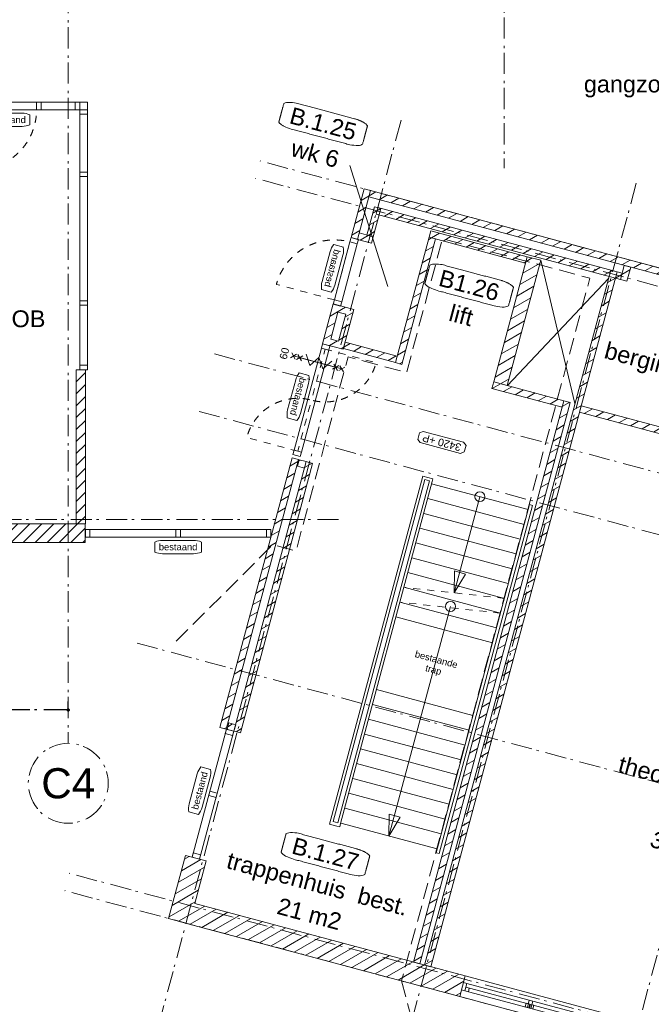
# Model space of a CAD drawing. Header units: millimetres. Extents: x -62314 to 79800, y -34032 to 28340.
# Tile 12 of 256: x -5362 to 4121, y -11911 to 2870. Entities that reach past the tile are written whole.
import ezdxf
from ezdxf.enums import TextEntityAlignment as Align

# ---------------------------------------------------------------- set-up
doc = ezdxf.new("R2010")
doc.units = ezdxf.units.MM
doc.header["$LTSCALE"] = 508
doc.header["$PDMODE"] = 1
doc.header["$PDSIZE"] = -2
for name, pattern in [('Dash Style-1', [0.41664, 0.20828, -0.20836]), ('Dash Style-2', [0.694425, 0.48607, -0.208355]), ('Dash Style-6', [1.04164, 0.625, -0.20828, 0.06943, -0.13893])]:
    doc.linetypes.add(name, pattern=pattern)
doc.layers.get('0').update_dxf_attribs({"lineweight": 0})
doc.layers.get('DEFPOINTS').update_dxf_attribs({"lineweight": 0})
for name, color, linetype, lineweight in [('(00) tekening-aanzicht', 8, 'Continuous', 0), ('(00) tekening-lijn draairichting', 7, 'Dash Style-1', 0), ('(00) tekening-merk kozijn', 40, 'Continuous', 0), ('(00) tekening-stramien-algemeen', 7, 'Dash Style-6', 0), ('(00) tekst-algemeen', 8, 'Continuous', 0), ('(00) tekst-ruimtenummer-algemeen', 8, 'Continuous', 0), ('(00) tekst-ruimtenummer-gradering', 8, 'Continuous', 0), ('(04) bouwaanvraag-brandweer-bestaand-WBDBO 60min', 1, 'Dash Style-2', 0), ('(21) buitenwanden-bestaand', 7, 'Continuous', 0), ('(22) binnenwanden-X bestaand', 7, 'Continuous', 0), ('None', 7, 'Continuous', 0)]:
    doc.layers.add(name, color=color, linetype=linetype, lineweight=lineweight)
doc.styles.add('Arial', font='Arial')
doc.styles.add('Arial Italic (italic)', font='Arial Italic')
doc.styles.add('Helvetica', font='Helvetica')
doc.dimstyles.new('KE __', dxfattribs={"dimtxt": 151.308594, "dimasz": 50.074463, "dimexe": 125, "dimexo": 500, "dimgap": 25, "dimtad": 1, "dimdec": 1, "dimtxsty": 'Helvetica', "dimblk": 'DOT', "dimblk1": 'DOT', "dimblk2": 'DOT', "dimcen": 0, "dimdle": 100, "dimazin": 0, "dimtfac": 0.8, "dimtdec": 1, "dimtix": 1, "dimtmove": 0, "dimatfit": 0, "dimldrblk": 'DOT', "dimfxl": 150, "dimfxlon": 1, "dimfrac": 2, "dimtolj": 1, "dimarcsym": 0})
pattern_1 = [(45, (163395.98, 42314.6), (-89.80256, 89.80256), [])]
pattern_2 = [(45, (0, 0), (-89.8026, 89.8026), [])]

# ---------------------------------------------------------------- blocks, each defined once
blk = doc.blocks.new('(00)-1-ruimtenummer-200')
at = {"layer": '(00) tekst-ruimtenummer-algemeen', "color": 17, "lineweight": 0, "transparency": 33554687}
blk.add_open_spline([(433, 618), (491, 618), (592, 600), (650, 570), (650, 420), (650, 271), (592, 241), (491, 223), (0, 223), (-491, 223), (-592, 241), (-650, 271), (-650, 420), (-650, 570), (-592, 600), (-491, 618), (-15, 618), (433, 618)], degree=2, knots=[0, 0, 0, 0.013296, 0.026591, 0.039887, 0.251662, 0.264958, 0.278253, 0.291549, 0.503324, 0.51662, 0.529915, 0.543211, 0.754986, 0.768281, 0.781577, 0.794873, 1, 1, 1], dxfattribs=at)
at = {"layer": 'None', "color": 7, "linetype": 'Continuous', "lineweight": 0}
blk.add_point((0, 0), dxfattribs=at)
at = {"layer": '(00) tekst-ruimtenummer-algemeen', "color": 17, "transparency": 33554687, "style": 'Arial'}
for tag, p in [('nummer', (0, 223)), ('naam', (0, -243)), ('oppervlak', (0, -710))]:
    blk.add_attdef(tag, text='', height=252, dxfattribs=at).set_placement(p, align=Align.BOTTOM_CENTER)
at = {"layer": '(00) tekst-ruimtenummer-gradering', "color": 17, "transparency": 33554687, "style": 'Arial Italic (italic)'}
blk.add_attdef('personen', text='', height=252, dxfattribs=at).set_placement((0, -875), align=Align.TOP_CENTER)
at = {"layer": 'None', "color": 0, "flags": 1}
blk.add_attdef('klasse', (-1353, -1668), '', height=252, dxfattribs=at)
blk = doc.blocks.new('00-merk kozijn')
at = {"layer": '(00) tekening-merk kozijn', "color": 2, "lineweight": 0, "transparency": 33554687, "flags": 128}
blk.add_lwpolyline([(233, 50, 0.105357), (349, 75), (350, 75), (350, 225), (349, 225, 0.105357), (233, 250), (-233, 250, 0.105357), (-349, 225), (-350, 225), (-350, 75), (-349, 75, 0.105357), (-233, 50)], format="xyb", close=True, dxfattribs=at)
at = {"layer": 'None', "color": 7, "linetype": 'Continuous', "lineweight": 0, "transparency": 33554687}
blk.add_point((0, 0), dxfattribs=at)
at = {"layer": '(00) tekening-merk kozijn', "color": 2, "transparency": 33554687, "style": 'Arial'}
blk.add_attdef('MERK', text='', height=101, dxfattribs=at).set_placement((0, 150), align=Align.MIDDLE_CENTER)
blk = doc.blocks.new('Group-21-1')
at = {"layer": '(00) tekening-lijn draairichting', "color": 17, "lineweight": 0, "transparency": 33554687, "flags": 128}
blk.add_lwpolyline([(-169405, -40797), (-169405, -41697, 0.414214), (-168505, -40797)], format="xyb", close=True, dxfattribs=at)
at = {"layer": 'None', "color": 17, "lineweight": 0, "transparency": 33554687, "flags": 128}
for points in [[(-169472, -40683), (-169405, -40683), (-169405, -40797), (-169472, -40797)], [(-169405, -40683), (-168505, -40683), (-168505, -40797), (-169405, -40797)], [(-168505, -40683), (-168438, -40683), (-168438, -40797), (-168505, -40797)], [(-168438, -40683), (-167923, -40683), (-167923, -40797), (-168438, -40797)], [(-167923, -40683), (-167856, -40683), (-167856, -40797), (-167923, -40797)], [(-167856, -40683), (-167742, -40683), (-167742, -40797), (-167856, -40797)], [(-167856, -40797), (-167742, -40797), (-167742, -40864), (-167856, -40864)], [(-167856, -40864), (-167742, -40864), (-167742, -44632), (-167856, -44632)], [(-167856, -41734), (-167742, -41734), (-167742, -41801), (-167856, -41801)], [(-167856, -43665), (-167742, -43665), (-167742, -43732), (-167856, -43732)], [(-167856, -44632), (-167742, -44632), (-167742, -44699), (-167856, -44699)]]:
    blk.add_lwpolyline(points, close=True, dxfattribs=at)
at = {"layer": '(00) tekening-merk kozijn', "color": 1, "transparency": 33554687}
ref = blk.add_blockref('00-merk kozijn', (-168955, -40797), dxfattribs=dict(at, rotation=180))
ref.add_attrib('MERK', 'bestaand', dxfattribs={"color": 2, "transparency": 33554687, "height": 100.7, "style": 'Arial'}).set_placement((-168955, -40947), align=Align.MIDDLE_CENTER)
blk = doc.blocks.new('Group-28-1')
at = {"layer": 'None', "color": 17, "transparency": 33554687}
blk.add_blockref('Group-21-1', (0, 0), dxfattribs=at)
blk = doc.blocks.new('Group-36-1')
at = {"layer": 'None', "color": 17, "lineweight": 0, "transparency": 33554687, "flags": 128}
for points in [[(-167772, -47097), (-164987, -47097), (-164987, -47211), (-167772, -47211)], [(-167772, -47097), (-167705, -47097), (-167705, -47211), (-167772, -47211)], [(-166413, -47097), (-166346, -47097), (-166346, -47211), (-166413, -47211)], [(-165054, -47097), (-164987, -47097), (-164987, -47211), (-165054, -47211)]]:
    blk.add_lwpolyline(points, close=True, dxfattribs=at)
at = {"layer": '(00) tekening-merk kozijn', "color": 1, "transparency": 33554687}
ref = blk.add_blockref('00-merk kozijn', (-166380, -47211), dxfattribs=dict(at, rotation=180))
ref.add_attrib('MERK', 'bestaand', dxfattribs={"color": 2, "transparency": 33554687, "height": 100.7, "style": 'Arial'}).set_placement((-166380, -47360), align=Align.MIDDLE_CENTER)
blk = doc.blocks.new('Group-66-1')
at = {"layer": '(00) tekening-lijn draairichting', "color": 17, "lineweight": 0, "transparency": 33554687, "flags": 128}
for points in [[(57, 8865), (850, 8865, -0.414214), (57, 8071)], [(57, 7278), (-736, 7278, -0.414214), (57, 8071)]]:
    blk.add_lwpolyline(points, format="xyb", close=True, dxfattribs=at)
at = {"layer": 'None', "color": 17, "lineweight": 0, "transparency": 33554687, "flags": 128}
for points in [[(0, 8865), (0, 8932), (114, 8932), (114, 8865)], [(0, 7278), (0, 8865), (114, 8865), (114, 7278)], [(0, 7211), (0, 7278), (114, 7278), (114, 7211)]]:
    blk.add_lwpolyline(points, close=True, dxfattribs=at)
at = {"layer": '(00) tekening-merk kozijn', "color": 1, "transparency": 33554687}
ref = blk.add_blockref('00-merk kozijn', (0, 8069), dxfattribs=dict(at, xscale=-1, rotation=90))
ref.add_attrib('MERK', 'bestaand', dxfattribs={"color": 2, "transparency": 33554687, "height": 100.7, "rotation": 270, "style": 'Arial'}).set_placement((-150, 8069), align=Align.MIDDLE_CENTER)
blk = doc.blocks.new('bi-BESTAAND-01')
at = {"layer": '(00) tekening-lijn draairichting', "color": 17, "lineweight": 0, "transparency": 33554687, "flags": 128}
blk.add_lwpolyline([(67, -114), (67, -1014, 0.414214), (967, -114)], format="xyb", close=True, dxfattribs=at)
at = {"layer": 'None', "color": 17, "lineweight": 0, "transparency": 33554687, "flags": 128}
for points in [[(0, 0), (67, 0), (67, -114), (0, -114)], [(67, 0), (967, 0), (967, -114), (67, -114)], [(967, 0), (1034, 0), (1034, -114), (967, -114)]]:
    blk.add_lwpolyline(points, close=True, dxfattribs=at)
at = {"layer": '(00) tekening-merk kozijn', "color": 1, "transparency": 33554687}
ref = blk.add_blockref('00-merk kozijn', (517, -114), dxfattribs=dict(at, rotation=180))
ref.add_attrib('MERK', 'bestaand', dxfattribs={"color": 2, "transparency": 33554687, "height": 100.7, "style": 'Arial'}).set_placement((517, -264), align=Align.MIDDLE_CENTER)
blk = doc.blocks.new('Group-72-1')
at = {"layer": 'None', "color": 17, "transparency": 33554687, "xscale": -1, "rotation": 270}
blk.add_blockref('bi-BESTAAND-01', (114, 9547), dxfattribs=at)
at = {"layer": 'None', "color": 17, "transparency": 33554687}
blk.add_blockref('Group-66-1', (0, 0), dxfattribs=at)
blk = doc.blocks.new('steektrap bestaand')
at = {"layer": '(00) tekening-aanzicht', "color": 17, "lineweight": 0, "transparency": 33554687}
for p, q in [((-750, 5274), (750, 5274)), ((-750, 5044), (750, 5044)), ((-750, 4814), (750, 4814)), ((-750, 4584), (750, 4584)), ((-750, 4354), (750, 4354)), ((-750, 4124), (750, 4124)), ((-750, 3894), (750, 3894)), ((-750, 3664), (750, 3664)), ((-750, 3434), (750, 3434)), ((-750, 3204), (750, 3204)), ((-750, 2074), (750, 2074)), ((-750, 1844), (750, 1844)), ((-750, 1614), (750, 1614)), ((-750, 1384), (750, 1384)), ((-750, 1154), (750, 1154)), ((-750, 924), (750, 924)), ((-750, 694), (750, 694)), ((-750, 464), (750, 464)), ((-750, 234), (750, 234)), ((-750, 0), (750, 0))]:
    blk.add_line(p, q, dxfattribs=at)
at = {"layer": '(00) tekening-aanzicht', "color": 17, "lineweight": 0, "transparency": 33554687, "flags": 128}
for points in [[(-907, -58), (-794, -58), (-794, -58), (-750, -58), (-750, -8), (-750, -8), (-750, 5307), (-750, 5307), (-750, 5351), (-907, 5351)], [(751, 5351), (751, -58), (795, -58), (795, 5351)], [(-863, -8), (-863, -8), (-863, 5307), (-794, 5307), (-794, -8), (-863, -8)]]:
    blk.add_lwpolyline(points, close=True, dxfattribs=at)
at = {"layer": 'None', "color": 17, "lineweight": 0, "transparency": 33554687}
for p, q in [((0, 5274), (0, 3779)), ((0, 3568), (0, 0))]:
    blk.add_line(p, q, dxfattribs=at)
at = {"layer": 'None', "color": 17, "linetype": 'Dash Style-1', "lineweight": 0, "transparency": 33554687}
for p, q in [((750, 3894), (-750, 3664)), ((750, 3664), (-750, 3434))]:
    blk.add_line(p, q, dxfattribs=at)
at = {"layer": 'None', "color": 17, "lineweight": 0, "transparency": 33554687, "flags": 128}
for points in [[(91, 4095), (0, 3779), (-80, 4098)], [(91, 316), (0, 0), (-80, 319)]]:
    blk.add_lwpolyline(points, close=True, dxfattribs=at)
at = {"layer": 'None', "color": 17, "lineweight": 0, "transparency": 33554687}
for centre in [(0, 5274), (0, 3568)]:
    blk.add_circle(centre, 75, dxfattribs=at)
at = {"layer": '(00) tekst-algemeen', "color": 17, "transparency": 33554687, "insert": (0, 2503), "char_height": 100.7, "attachment_point": 8, "line_spacing_factor": 0.962448, "style": 'Arial'}
blk.add_mtext('bestaande\\Ptrap', dxfattribs=at)
blk = doc.blocks.new('Group-73-1')
at = {"layer": 'None', "color": 17, "transparency": 33554687}
blk.add_blockref('steektrap bestaand', (2875, 2052), dxfattribs=at)
blk = doc.blocks.new('merk a1 plt')
at = {"layer": 'None', "color": 17, "lineweight": 0, "transparency": 33554687, "flags": 128}
for points in [[(0, 320), (2100, 320), (2100, 0), (0, 0)], [(53, 217), (53, 103), (0, 103), (0, 217)], [(53, 217), (2047, 217), (2047, 103), (53, 103)], [(53, 217), (2047, 217), (2047, 160), (53, 160)], [(106, 160), (106, 103), (53, 103), (53, 160)], [(1044, 160), (1044, 103), (991, 103), (991, 160)], [(1076, 217), (1076, 103), (1023, 103), (1023, 217)], [(1109, 160), (1109, 103), (1056, 103), (1056, 160)], [(2047, 160), (2047, 103), (1994, 103), (1994, 160)], [(2100, 217), (2100, 103), (2047, 103), (2047, 217)]]:
    blk.add_lwpolyline(points, close=True, dxfattribs=at)
blk = doc.blocks.new('Group-74-1')
at = {"layer": 'None', "color": 17, "lineweight": 0, "transparency": 33554687, "flags": 128}
for points in [[(103, 980), (103, 2969), (217, 2969), (217, 980)], [(103, 2902), (103, 2969), (217, 2969), (217, 2902)], [(103, 1941), (103, 2008), (217, 2008), (217, 1941)], [(103, 980), (103, 1047), (217, 1047), (217, 980)]]:
    blk.add_lwpolyline(points, close=True, dxfattribs=at)
at = {"layer": '(00) tekening-merk kozijn', "color": 1, "transparency": 33554687, "rotation": 90}
blk.add_blockref('00-merk kozijn', (103, 1975), dxfattribs=at).add_auto_attribs({'MERK': 'bestaand'})
blk = doc.blocks.new('00 peil_pg_200')
at = {"layer": 'None', "color": 17, "lineweight": 0, "transparency": 33554687, "flags": 128}
blk.add_lwpolyline([(-313, 84), (-362, 46), (-362, -54), (-313, -91), (313, -91), (363, -54), (363, 46), (313, 84)], close=True, dxfattribs=at)
at = {"layer": 'None', "color": 17, "style": 'Arial'}
blk.add_attdef('peil', text='', height=113, dxfattribs=at).set_placement((0, 0), align=Align.MIDDLE_CENTER)
at = {"layer": 'None', "color": 0, "flags": 1}
blk.add_attdef('opmerking', (-362, -295), '', height=113, dxfattribs=at)
blk = doc.blocks.new('Group-75-1')
at = {"layer": '(04) bouwaanvraag-brandweer-bestaand-WBDBO 60min', "color": 1, "lineweight": 0, "transparency": 33554687}
for p, q in [((-37.5, -412.5), (37.5, -337.5)), ((-37.5, -337.5), (37.5, -412.5))]:
    blk.add_line(p, q, dxfattribs=at)
blk = doc.blocks.new('Group-76-1')
at = {"layer": '(04) bouwaanvraag-brandweer-bestaand-WBDBO 60min', "color": 1, "lineweight": 0, "transparency": 33554687}
for p, q in [((-37.5, 412.5), (37.5, 337.5)), ((-37.5, 337.5), (37.5, 412.5))]:
    blk.add_line(p, q, dxfattribs=at)
blk = doc.blocks.new('Group-77-1')
at = {"layer": '(04) bouwaanvraag-brandweer-bestaand-WBDBO 60min', "color": 1, "lineweight": 0, "transparency": 33554687}
for p, q in [((-38, 241), (38, 316)), ((-38, 316), (38, 241))]:
    blk.add_line(p, q, dxfattribs=at)
blk = doc.blocks.new('Group-78-1')
at = {"layer": '(04) bouwaanvraag-brandweer-bestaand-WBDBO 60min', "color": 1, "lineweight": 0, "transparency": 33554687}
for p, q in [((-38, -243), (38, -318)), ((-38, -318), (38, -243))]:
    blk.add_line(p, q, dxfattribs=at)
blk = doc.blocks.new('Group-79-1')
at = {"layer": '(04) bouwaanvraag-brandweer-bestaand-WBDBO 60min', "color": 1, "linetype": 'Continuous', "lineweight": 0, "transparency": 33554687}
for p, q in [((75, 200), (-75, 100)), ((75, 0), (-75, 100)), ((75, 0), (-75, -100)), ((-75, -100), (75, -200))]:
    blk.add_line(p, q, dxfattribs=at)
blk = doc.blocks.new('brand-zs deur-2')
at = {"layer": '(04) bouwaanvraag-brandweer-bestaand-WBDBO 60min', "color": 1, "linetype": 'Continuous', "lineweight": 0, "transparency": 33554687}
blk.add_line((0, -250), (0, 250), dxfattribs=at)
at = {"layer": '(04) bouwaanvraag-brandweer-bestaand-WBDBO 60min', "color": 7, "linetype": 'Continuous', "lineweight": 0, "transparency": 33554687}
blk.add_point((0, 0), dxfattribs=at)
at = {"layer": '(04) bouwaanvraag-brandweer-bestaand-WBDBO 60min', "color": 1, "transparency": 33554687}
blk.add_blockref('Group-79-1', (0, 0), dxfattribs=at)
blk = doc.blocks.new('brand-rw 60 + zelfs')
at = {"layer": '(04) bouwaanvraag-brandweer-bestaand-WBDBO 60min', "color": 1, "linetype": 'Continuous', "lineweight": 0, "transparency": 33554687}
blk.add_line((0, -375), (0, 375), dxfattribs=at)
at = {"layer": '(04) bouwaanvraag-brandweer-bestaand-WBDBO 60min', "color": 7, "linetype": 'Continuous', "lineweight": 0, "transparency": 33554687}
blk.add_point((0, 0), dxfattribs=at)
at = {"layer": '(04) bouwaanvraag-brandweer-bestaand-WBDBO 60min', "color": 1, "transparency": 33554687}
for name in ['Group-76-1', 'Group-77-1', 'Group-78-1', 'Group-75-1']:
    blk.add_blockref(name, (0, 0), dxfattribs=at)
at = {"layer": 'None', "color": 17, "transparency": 33554687}
blk.add_blockref('brand-zs deur-2', (0, 0), dxfattribs=at)
at = {"layer": '(04) bouwaanvraag-brandweer-bestaand-WBDBO 60min', "color": 1, "transparency": 33554687, "insert": (0, 459.4875), "char_height": 113.27474, "attachment_point": 8, "line_spacing_factor": 0.962448, "style": 'Arial'}
blk.add_mtext('60', dxfattribs=at)
blk = doc.blocks.new('blok B 01 (2D)')
at = {"layer": '(21) buitenwanden-bestaand', "linetype": 'Continuous', "lineweight": 0, "transparency": 33554687}
h = blk.add_hatch(dxfattribs=at)
h.set_pattern_fill('Brick', style=0, pattern_type=2)
h.set_pattern_definition(pattern_2)
h.paths.add_polyline_path([(0, 11341), (100, 11341), (100, 10581), (0, 10581)])
h = blk.add_hatch(dxfattribs=at)
h.set_pattern_fill('Brick', style=0, pattern_type=2)
h.set_pattern_definition(pattern_2)
h.paths.add_polyline_path([(100, 11341), (7326, 11341), (7326, 11241), (100, 11241)])
h = blk.add_hatch(dxfattribs=at)
h.set_pattern_fill('Brick', style=0, pattern_type=2)
h.set_pattern_definition(pattern_2)
h.paths.add_polyline_path([(4070, 11241), (4170, 11241), (4170, 11021), (4070, 11021)])
h = blk.add_hatch(dxfattribs=at)
h.set_pattern_fill('Brick', style=0, pattern_type=2)
h.set_pattern_definition(pattern_2)
h.paths.add_polyline_path([(220, 11121), (319, 11121), (319, 10681), (220, 10681)])
h = blk.add_hatch(dxfattribs=at)
h.set_pattern_fill('Brick', style=0, pattern_type=2)
h.set_pattern_definition(pattern_2)
h.paths.add_polyline_path([(274, 11121), (4070, 11121), (4070, 11021), (274, 11021)])
h = blk.add_hatch(dxfattribs=at)
h.set_pattern_fill('Brick', style=0, pattern_type=2)
h.set_pattern_definition(pattern_2)
h.paths.add_polyline_path([(3892, 11121), (3992, 11121), (3992, 320), (3892, 320)])
h = blk.add_hatch(dxfattribs=at)
h.set_pattern_fill('Brick', style=0, pattern_type=2)
h.set_pattern_definition(pattern_2)
h.paths.add_polyline_path([(1129, 10990), (2630, 10990), (2630, 10890), (1129, 10890)])
h = blk.add_hatch(dxfattribs=at)
h.set_pattern_fill('Brick', style=0, pattern_type=2)
h.set_pattern_definition(pattern_2)
h.paths.add_polyline_path([(2630, 10990), (2840, 10990), (2840, 9044), (2630, 9044)])
h = blk.add_hatch(dxfattribs=at)
h.set_pattern_fill('Brick', style=0, pattern_type=2)
h.set_pattern_definition(pattern_2)
h.paths.add_polyline_path([(1129, 10891), (1229, 10891), (1229, 8941), (1129, 8941)])
h = blk.add_hatch(dxfattribs=at)
h.set_pattern_fill('Brick', style=0, pattern_type=2)
h.set_pattern_definition(pattern_2)
h.paths.add_polyline_path([(100, 10581), (100, 10681), (319, 10681), (319, 10581)])
h = blk.add_hatch(dxfattribs=at)
h.set_pattern_fill('Brick', style=0, pattern_type=2)
h.set_pattern_definition(pattern_2)
h.paths.add_polyline_path([(0, 9551), (0, 8932), (320, 8932), (320, 9551)])
h.paths.add_polyline_path([(220, 9031), (100, 9031), (100, 9451), (220, 9451)])
h = blk.add_hatch(dxfattribs=at)
h.set_pattern_fill('Brick', style=0, pattern_type=2)
h.set_pattern_definition(pattern_2)
h.paths.add_polyline_path([(1129, 8942), (1129, 9042), (320, 9042), (320, 8942)])
h = blk.add_hatch(dxfattribs=at)
h.set_pattern_fill('Brick', style=0, pattern_type=2)
h.set_pattern_definition(pattern_2)
h.paths.add_polyline_path([(2630, 9044), (3720, 9044), (3720, 8941), (2630, 8941)])
h = blk.add_hatch(dxfattribs=at)
h.set_pattern_fill('Brick', style=0, pattern_type=2)
h.set_pattern_definition(pattern_2)
h.paths.add_polyline_path([(3720, 320), (3820, 320), (3820, 9044), (3720, 9044)])
h = blk.add_hatch(dxfattribs=at)
h.set_pattern_fill('Brick', style=0, pattern_type=2)
h.set_pattern_definition(pattern_2)
h.paths.add_polyline_path([(8606, 8938), (8606, 9038), (3992, 9038), (3992, 8938)])
h = blk.add_hatch(dxfattribs=at)
h.set_pattern_fill('Brick', style=0, pattern_type=2)
h.set_pattern_definition(pattern_2)
h.paths.add_polyline_path([(0, 2970), (100, 2970), (100, 7159), (0, 7159)])
h = blk.add_hatch(dxfattribs=at)
h.set_pattern_fill('Brick', style=0, pattern_type=2)
h.set_pattern_definition(pattern_2)
h.paths.add_polyline_path([(112, 7059), (220, 7059), (220, 7159), (112, 7159)])
h = blk.add_hatch(dxfattribs=at)
h.set_pattern_fill('Brick', style=0, pattern_type=2)
h.set_pattern_definition(pattern_2)
h.paths.add_polyline_path([(220, 2970), (320, 2970), (320, 7159), (220, 7159)])
h = blk.add_hatch(dxfattribs=at)
h.set_pattern_fill('Brick', style=0, pattern_type=2)
h.set_pattern_definition(pattern_2)
h.paths.add_polyline_path([(112, 2969), (220, 2969), (220, 3069), (112, 3069)])
h = blk.add_hatch(dxfattribs=at)
h.set_pattern_fill('Brick', style=0, pattern_type=2)
h.set_pattern_definition(pattern_2)
h.paths.add_polyline_path([(320, 0), (320, 0), (4525, 0), (4525, 320), (320, 320), (320, 980), (0, 980), (0, 0)])
at = {"layer": '(04) bouwaanvraag-brandweer-bestaand-WBDBO 60min', "color": 6, "lineweight": 0, "transparency": 33554687}
blk.add_line((3620, 0), (4370, -1299), dxfattribs=at)
at = {"layer": '(04) bouwaanvraag-brandweer-bestaand-WBDBO 60min', "color": 6, "lineweight": 0, "transparency": 33554687, "flags": 128}
blk.add_lwpolyline([(-967, 4050), (58, 5825), (420, 5825), (420, 8841), (1329, 8841), (1329, 10921), (3620, 10921), (3620, 0)], dxfattribs=at)
at = {"layer": '(21) buitenwanden-bestaand', "color": 1, "lineweight": 0, "transparency": 33554687, "flags": 128}
for points in [[(0, 11341), (100, 11341), (100, 10581), (0, 10581)], [(100, 11341), (7326, 11341), (7326, 11241), (100, 11241)], [(4070, 11241), (4170, 11241), (4170, 11021), (4070, 11021)], [(220, 11121), (319, 11121), (319, 10681), (220, 10681)], [(274, 11121), (4070, 11121), (4070, 11021), (274, 11021)], [(3892, 11121), (3992, 11121), (3992, 320), (3892, 320)], [(1129, 10990), (2630, 10990), (2630, 10890), (1129, 10890)], [(2630, 10990), (2840, 10990), (2840, 9044), (2630, 9044)], [(1129, 10891), (1229, 10891), (1229, 8941), (1129, 8941)], [(100, 10581), (100, 10681), (319, 10681), (319, 10581)], [(0, 9551), (0, 8932), (320, 8932), (320, 9551)], [(220, 9031), (100, 9031), (100, 9451), (220, 9451)], [(1129, 8942), (1129, 9042), (320, 9042), (320, 8942)], [(2630, 9044), (3720, 9044), (3720, 8941), (2630, 8941)], [(3720, 320), (3820, 320), (3820, 9044), (3720, 9044)], [(8606, 8938), (8606, 9038), (3992, 9038), (3992, 8938)], [(0, 2970), (100, 2970), (100, 7159), (0, 7159)], [(112, 7059), (220, 7059), (220, 7159), (112, 7159)], [(220, 2970), (320, 2970), (320, 7159), (220, 7159)], [(112, 2969), (220, 2969), (220, 3069), (112, 3069)], [(320, 0), (320, 0), (4525, 0), (4525, 320), (320, 320), (320, 980), (0, 980), (0, 0)]]:
    blk.add_lwpolyline(points, close=True, dxfattribs=at)
at = {"layer": 'None', "color": 17, "lineweight": 0, "transparency": 33554687}
for p, q in [((-296, 11625), (724, 10016)), ((2840, 10991), (3892, 9044)), ((3892, 10990), (2841, 9045))]:
    blk.add_line(p, q, dxfattribs=at)
at = {"layer": 'None', "color": 17, "transparency": 33554687}
for name, p in [('Group-72-1', (0, 0)), ('Group-73-1', (0, 0)), ('Group-74-1', (0, 0)), ('merk a1 plt', (4525, 0))]:
    blk.add_blockref(name, p, dxfattribs=at)
ref = blk.add_blockref('(00)-1-ruimtenummer-200', (-846, 11701), dxfattribs=at)
ref.add_attrib('nummer', 'B.1.25', dxfattribs={"layer": '(00) tekst-ruimtenummer-algemeen', "color": 17, "transparency": 33554687, "height": 251.7, "style": 'Arial'}).set_placement((-846, 11924), align=Align.BOTTOM_CENTER)
ref.add_attrib('naam', 'wk 6', dxfattribs={"layer": '(00) tekst-ruimtenummer-algemeen', "color": 17, "transparency": 33554687, "height": 251.7, "style": 'Arial'}).set_placement((-846, 11457), align=Align.BOTTOM_CENTER)
ref = blk.add_blockref('(00)-1-ruimtenummer-200', (1899, 9926), dxfattribs=at)
ref.add_attrib('nummer', 'B1.26', dxfattribs={"layer": '(00) tekst-ruimtenummer-algemeen', "color": 17, "transparency": 33554687, "height": 251.7, "style": 'Arial'}).set_placement((1899, 10149), align=Align.BOTTOM_CENTER)
ref.add_attrib('naam', 'lift', dxfattribs={"layer": '(00) tekst-ruimtenummer-algemeen', "color": 17, "transparency": 33554687, "height": 251.7, "style": 'Arial'}).set_placement((1899, 9682), align=Align.BOTTOM_CENTER)
ref = blk.add_blockref('(00)-1-ruimtenummer-200', (5608, 9987), dxfattribs=at)
ref.add_attrib('nummer', 'B.1.28', dxfattribs={"layer": '(00) tekst-ruimtenummer-algemeen', "color": 17, "transparency": 33554687, "height": 251.7, "style": 'Arial'}).set_placement((5608, 10210), align=Align.BOTTOM_CENTER)
ref.add_attrib('naam', 'berging FC Utrecht', dxfattribs={"layer": '(00) tekst-ruimtenummer-algemeen', "color": 17, "transparency": 33554687, "height": 251.72, "style": 'Arial'}).set_placement((5608, 9743), align=Align.BOTTOM_CENTER)
ref.add_attrib('oppervlak', '7 m2', dxfattribs={"layer": '(00) tekst-ruimtenummer-algemeen', "color": 17, "transparency": 33554687, "height": 251.7, "style": 'Arial'}).set_placement((5608, 9277), align=Align.BOTTOM_CENTER)
at = {"layer": 'None', "color": 17, "transparency": 33554687, "rotation": 90}
blk.add_blockref('brand-rw 60 + zelfs', (0, 8642), dxfattribs=at)
at = {"layer": 'None', "color": 17, "transparency": 33554687}
ref = blk.add_blockref('00 peil_pg_200', (2112, 7961), dxfattribs=dict(at, xscale=-1, rotation=180))
ref.add_attrib('peil', '3420 +P', dxfattribs={"color": 17, "height": 113.3, "rotation": 180, "style": 'Arial'}).set_placement((2112, 7961), align=Align.MIDDLE_CENTER)
blk.add_blockref('(00)-1-ruimtenummer-200', (7225, 4037), dxfattribs=at).add_auto_attribs({'nummer': 'B.1.01', 'naam': 'theorie lokaal 17', 'oppervlak': '55 m2', 'personen': '31pers'})
ref = blk.add_blockref('(00)-1-ruimtenummer-200', (2024, 1122), dxfattribs=at)
ref.add_attrib('nummer', 'B.1.27', dxfattribs={"layer": '(00) tekst-ruimtenummer-algemeen', "color": 17, "transparency": 33554687, "height": 251.7, "style": 'Arial'}).set_placement((2024, 1345), align=Align.BOTTOM_CENTER)
ref.add_attrib('naam', 'trappenhuis  best.', dxfattribs={"layer": '(00) tekst-ruimtenummer-algemeen', "color": 17, "transparency": 33554687, "height": 251.72, "style": 'Arial'}).set_placement((2024, 879), align=Align.BOTTOM_CENTER)
ref.add_attrib('oppervlak', '21 m2', dxfattribs={"layer": '(00) tekst-ruimtenummer-algemeen', "color": 17, "transparency": 33554687, "height": 251.7, "style": 'Arial'}).set_placement((2024, 413), align=Align.BOTTOM_CENTER)
blk = doc.blocks.new('Group-176-1')
at = {"layer": '(00) tekening-stramien-algemeen', "color": 2, "lineweight": 0, "transparency": 33554687}
for p, q in [((71038, 270), (-1885, 270)), ((71038, 0), (-1885, 0)), ((71014, -2705), (-1885, -2705)), ((71014, -3600), (-1885, -3600)), ((71014, -7200), (-1885, -7200)), ((71038, -10800), (-1886, -10800)), ((71038, -11070), (-1886, -11070))]:
    blk.add_line(p, q, dxfattribs=at)
blk = doc.blocks.new('_Dot')
at = {"color": 0, "linetype": 'ByBlock', "lineweight": -2}
blk.add_line((-0.5, 0), (-1, 0), dxfattribs=at)
at = {"color": 0, "linetype": 'ByBlock', "const_width": 0.5}
blk.add_lwpolyline([(-0.25, 0, 1), (0.25, 0, 1)], format="xyb", close=True, dxfattribs=at)
blk = doc.blocks.new('*D376')
at = {"layer": '(00) tekening-stramien-algemeen', "color": 0, "lineweight": -2, "transparency": 33554687}
for p, q in [((3655, -350), (3655, -625)), ((6955, -350), (6955, -625)), ((6905, -500), (3705, -500))]:
    blk.add_line(p, q, dxfattribs=at)
at = {"layer": 'DEFPOINTS', "color": 0, "transparency": 33554687}
for p in [(3655, 2779), (6955, 2779), (3655, -500)]:
    blk.add_point(p, dxfattribs=at)
at = {"layer": '(00) tekening-stramien-algemeen', "color": 0, "lineweight": -2, "xscale": 50.07446289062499, "yscale": 50.07446289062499, "zscale": 50.07446289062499, "rotation": 180}
blk.add_blockref('_Dot', (3655, -500), dxfattribs=at)
at = {"layer": '(00) tekening-stramien-algemeen', "color": 0, "lineweight": -2, "xscale": 50.07446289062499, "yscale": 50.07446289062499, "zscale": 50.07446289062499}
blk.add_blockref('_Dot', (6955, -500), dxfattribs=at)
at = {"layer": '(00) tekening-stramien-algemeen', "color": 0, "lineweight": 0, "transparency": 33554687, "insert": (5305, -374), "char_height": 151.3, "attachment_point": 5, "style": 'Helvetica'}
blk.add_mtext('\\A1;3300', dxfattribs=at)
blk = doc.blocks.new('*D377')
at = {"layer": '(00) tekening-stramien-algemeen', "color": 0, "lineweight": -2, "transparency": 33554687}
for p, q in [((0, -350), (0, -625)), ((3655, -350), (3655, -625)), ((3605, -500), (50, -500))]:
    blk.add_line(p, q, dxfattribs=at)
at = {"layer": 'DEFPOINTS', "color": 0, "transparency": 33554687}
for p in [(0, 2779), (3655, 2779), (0, -500)]:
    blk.add_point(p, dxfattribs=at)
at = {"layer": '(00) tekening-stramien-algemeen', "color": 0, "lineweight": -2, "xscale": 50.07446289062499, "yscale": 50.07446289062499, "zscale": 50.07446289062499, "rotation": 180}
blk.add_blockref('_Dot', (0, -500), dxfattribs=at)
at = {"layer": '(00) tekening-stramien-algemeen', "color": 0, "lineweight": -2, "xscale": 50.07446289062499, "yscale": 50.07446289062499, "zscale": 50.07446289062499}
blk.add_blockref('_Dot', (3655, -500), dxfattribs=at)
at = {"layer": '(00) tekening-stramien-algemeen', "color": 0, "lineweight": 0, "transparency": 33554687, "insert": (1827, -374), "char_height": 151.3, "attachment_point": 5, "style": 'Helvetica'}
blk.add_mtext('\\A1;3655', dxfattribs=at)
blk = doc.blocks.new('*D378')
at = {"layer": '(00) tekening-stramien-algemeen', "color": 0, "lineweight": -2, "transparency": 33554687}
for p, q in [((-270, -350), (-270, -625)), ((0, -350), (0, -625)), ((-320, -500), (-370, -500)), ((0, -500), (-270, -500)), ((50, -500), (100, -500))]:
    blk.add_line(p, q, dxfattribs=at)
at = {"layer": 'DEFPOINTS', "color": 0, "transparency": 33554687}
for p in [(0, 2779), (-270, 2509), (-270, -500)]:
    blk.add_point(p, dxfattribs=at)
at = {"layer": '(00) tekening-stramien-algemeen', "color": 0, "lineweight": -2, "xscale": 50.07446289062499, "yscale": 50.07446289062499, "zscale": 50.07446289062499}
blk.add_blockref('_Dot', (-270, -500), dxfattribs=at)
at = {"layer": '(00) tekening-stramien-algemeen', "color": 0, "lineweight": -2, "xscale": 50.07446289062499, "yscale": 50.07446289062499, "zscale": 50.07446289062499, "rotation": 180}
blk.add_blockref('_Dot', (0, -500), dxfattribs=at)
at = {"layer": '(00) tekening-stramien-algemeen', "color": 0, "lineweight": 0, "transparency": 33554687, "insert": (-135, -374), "char_height": 151.3, "attachment_point": 5, "style": 'Helvetica'}
blk.add_mtext('\\A1;270', dxfattribs=at)
blk = doc.blocks.new('00-stramienbol')
at = {"layer": '(00) tekening-stramien-algemeen', "color": 2, "lineweight": 0, "transparency": 33554687, "flags": 128}
blk.add_lwpolyline([(0, 600), (59, 597), (117, 588), (174, 574), (230, 554), (283, 529), (333, 499), (381, 464), (424, 424), (464, 381), (499, 333), (529, 283), (554, 230), (574, 174), (588, 117), (597, 59), (600, 0), (597, -59), (588, -117), (574, -174), (554, -230), (529, -283), (499, -333), (464, -381), (424, -424), (381, -464), (333, -499), (283, -529), (230, -554), (174, -574), (117, -588), (59, -597), (0, -600), (-59, -597), (-117, -588), (-174, -574), (-230, -554), (-283, -529), (-333, -499), (-381, -464), (-424, -424), (-464, -381), (-499, -333), (-529, -283), (-554, -230), (-574, -174), (-588, -117), (-597, -59), (-600, 0), (-597, 59), (-588, 117), (-574, 174), (-554, 230), (-529, 283), (-499, 333), (-464, 381), (-424, 424), (-381, 464), (-333, 499), (-283, 529), (-230, 554), (-174, 574), (-117, 588), (-59, 597)], close=True, dxfattribs=at)
at = {"layer": '(00) tekening-stramien-algemeen', "color": 7, "linetype": 'Continuous', "lineweight": 0, "transparency": 33554687}
for p in [(0, 600), (-600, 0), (0, 0), (600, 0), (0, -600)]:
    blk.add_point(p, dxfattribs=at)
at = {"layer": '(00) tekening-stramien-algemeen', "color": 2, "transparency": 33554687, "style": 'Arial'}
blk.add_attdef('hoofdveld', text='', height=453, dxfattribs=at).set_placement((0, 0), align=Align.MIDDLE_CENTER)
at = {"layer": 'None', "color": 0, "flags": 1}
for tag, p in [('subveld_1', (-600, -1416)), ('subveld_2', (-600, -2231))]:
    blk.add_attdef(tag, p, '', height=453, dxfattribs=at)
blk = doc.blocks.new('*D403')
at = {"layer": '(00) tekening-stramien-algemeen', "color": 0, "lineweight": -2, "transparency": 33554687}
for p, q in [((-8523, -7493), (-8523, -7368)), ((-4633, -7489), (-4633, -7368)), ((-4683, -7493), (-8473, -7493))]:
    blk.add_line(p, q, dxfattribs=at)
at = {"layer": 'DEFPOINTS', "color": 0, "transparency": 33554687}
for p in [(-8523, -7493), (-8523, -7993), (-4633, -7989)]:
    blk.add_point(p, dxfattribs=at)
at = {"layer": '(00) tekening-stramien-algemeen', "color": 0, "lineweight": -2, "xscale": 50.07446289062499, "yscale": 50.07446289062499, "zscale": 50.07446289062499, "rotation": 180}
blk.add_blockref('_Dot', (-8523, -7493), dxfattribs=at)
at = {"layer": '(00) tekening-stramien-algemeen', "color": 0, "lineweight": -2, "xscale": 50.07446289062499, "yscale": 50.07446289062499, "zscale": 50.07446289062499}
blk.add_blockref('_Dot', (-4633, -7493), dxfattribs=at)
at = {"layer": '(00) tekening-stramien-algemeen', "color": 0, "lineweight": 0, "transparency": 33554687, "insert": (-6578, -7367), "char_height": 151.3, "attachment_point": 5, "style": 'Helvetica'}
blk.add_mtext('\\A1;3890', dxfattribs=at)
blk = doc.blocks.new('stramien langs gevel blok B')
at = {"layer": '(00) tekening-stramien-algemeen', "color": 2, "lineweight": 0, "transparency": 33554687}
for base, p1, p2, picture, middle in [((-270, -500), (0, 2778.8), (-270, 2508.8), '*D378', (-135, -374.3)), ((0, -500), (3655, 2778.8), (0, 2778.8), '*D377', (1827.5, -374.3)), ((3655, -500), (6955, 2778.8), (3655, 2778.8), '*D376', (5305, -374.3))]:
    dim = blk.add_linear_dim(base=base, p1=p1, p2=p2, dimstyle='KE __', override={"dimtxt": 151.308594, "dimgap": 50, "dimdec": 0, "dimpost": '<>', "dimtxsty": 'Helvetica', "dimtmove": 2}, dxfattribs=at)
    dim.commit()
    dim.dimension.update_dxf_attribs({"geometry": picture, "text_midpoint": middle})
blk = doc.blocks.new('Stramien blok B')
at = {"layer": '(00) tekening-stramien-algemeen', "color": 2, "lineweight": 0, "transparency": 33554687}
for p, q in [((0, 1407.5), (0, -14990)), ((3655, 1407.7), (3655, -14990)), ((6955, 1407.7), (6955, -14990))]:
    blk.add_line(p, q, dxfattribs=at)
at = {"layer": '(00) tekening-stramien-algemeen', "color": 2, "linetype": 'Continuous', "lineweight": 0, "transparency": 33554687}
blk.add_point((0, 0), dxfattribs=at)
at = {"layer": 'None', "color": 17, "transparency": 33554687}
for name, p in [('Group-176-1', (0, 0)), ('stramien langs gevel blok B', (0, -13578.9))]:
    blk.add_blockref(name, p, dxfattribs=at)

msp = doc.modelspace()

# ---------------------------------------------------------------- hatches: boundary and pattern name
at = {"layer": '(21) buitenwanden-bestaand', "linetype": 'Continuous', "lineweight": 0, "transparency": 33554687}
h = msp.add_hatch(dxfattribs=at)
h.set_pattern_fill('Brick', style=0, pattern_type=2)
h.set_pattern_definition(pattern_1)
h.paths.add_polyline_path([(-5555.14, -4978.97), (-5555.14, -4698.97), (-4377.35, -4698.97), (-4377.35, -4978.97)])
at = {"layer": '(22) binnenwanden-X bestaand', "linetype": 'Continuous', "lineweight": 0, "transparency": 33554687}
h = msp.add_hatch(dxfattribs=at)
h.set_pattern_fill('Brick', style=0, pattern_type=2)
h.set_pattern_definition(pattern_1)
h.paths.add_polyline_path([(-4513.96, -4698.97), (-4376.01, -4698.97), (-4376.01, -2384.19), (-4513.96, -2384.19)])

# ---------------------------------------------------------------- linework, layer by layer
at = {"layer": '(00) tekening-stramien-algemeen', "color": 2, "lineweight": 0, "transparency": 33554687}
for p, q in [((1913.04, 23010.29), (1913.04, 638.19)), ((-4633.28, 7518.47), (-4633.28, -7992.99)), ((-573.54, -4634.97), (-21063.27, -4634.97))]:
    msp.add_line(p, q, dxfattribs=at)
at = {"layer": '(21) buitenwanden-bestaand', "color": 1, "lineweight": 0, "transparency": 33554687, "flags": 128}
msp.add_lwpolyline([(-5555.14, -4978.97), (-5555.14, -4698.97), (-4377.35, -4698.97), (-4377.35, -4978.97)], close=True, dxfattribs=at)
at = {"layer": '(22) binnenwanden-X bestaand', "color": 1, "lineweight": 0, "transparency": 33554687, "flags": 128}
msp.add_lwpolyline([(-4513.96, -4698.97), (-4376.01, -4698.97), (-4376.01, -2384.19), (-4513.96, -2384.19)], close=True, dxfattribs=at)
at = {"layer": 'None', "color": 17, "lineweight": 0, "transparency": 33554687}
msp.add_line((12006.44, -2936.15), (3842.22, -748.49), dxfattribs=at)

# ---------------------------------------------------------------- block references
at = {"layer": '(00) tekening-stramien-algemeen', "color": 2}
ref = msp.add_blockref('00-stramienbol', (-4633.28, -8592.99), dxfattribs=dict(at, rotation=180))
ref.add_attrib('hoofdveld', 'C4', dxfattribs={"color": 2, "transparency": 33554687, "height": 453.099, "style": 'Arial'}).set_placement((-4633.28, -8592.99), align=Align.MIDDLE_CENTER)
at = {"layer": 'None', "color": 17, "transparency": 33554687}
for name, p, rotation in [('blok B 01 (2D)', (-3125.94, -10622.93), 344.9999999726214), ('Stramien blok B', (0, 0), 344.9999645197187)]:
    msp.add_blockref(name, p, dxfattribs=dict(at, rotation=rotation))
for name in ['Group-28-1', 'Group-36-1']:
    msp.add_blockref(name, (163395.98, 42314.6), dxfattribs=at)
ref = msp.add_blockref('(00)-1-ruimtenummer-200', (5200, 1945.86), dxfattribs=at)
ref.add_attrib('nummer', 'B.1.42', dxfattribs={"layer": '(00) tekst-ruimtenummer-algemeen', "color": 17, "transparency": 33554687, "height": 251.722, "style": 'Arial'}).set_placement((5200, 2168.72), align=Align.BOTTOM_CENTER)
ref.add_attrib('naam', 'gangzone laagbouw blok b', dxfattribs={"layer": '(00) tekst-ruimtenummer-algemeen', "color": 17, "transparency": 33554687, "height": 251.7216, "style": 'Arial'}).set_placement((5200, 1702.44), align=Align.BOTTOM_CENTER)
ref.add_attrib('oppervlak', '152 m2', dxfattribs={"layer": '(00) tekst-ruimtenummer-algemeen', "color": 17, "transparency": 33554687, "height": 251.722, "style": 'Arial'}).set_placement((5200, 1236.17), align=Align.BOTTOM_CENTER)
msp.add_blockref('(00)-1-ruimtenummer-200', (-6188.6, -1578.72), dxfattribs=at).add_auto_attribs({'nummer': 'B.1.24', 'naam': 'kantoor CO-OB', 'oppervlak': '21 m2', 'personen': '4pers'})

# ---------------------------------------------------------------- dimensions: what is measured, and where the dimension line sits
at = {"layer": '(00) tekening-stramien-algemeen', "color": 2, "lineweight": 0, "transparency": 33554687}
dim = msp.add_linear_dim(base=(-8523.28, -7492.99), p1=(-4633.28, -7989.4), p2=(-8523.28, -7992.99), dimstyle='KE __', override={"dimtxt": 151.308594, "dimgap": 50, "dimdec": 0, "dimpost": '<>', "dimtxsty": 'Helvetica', "dimtmove": 2}, dxfattribs=at)
dim.commit()
dim.dimension.update_dxf_attribs({"geometry": '*D403', "text_midpoint": (-6578.28, -7367.34)})

doc.saveas('drawing.dxf')
